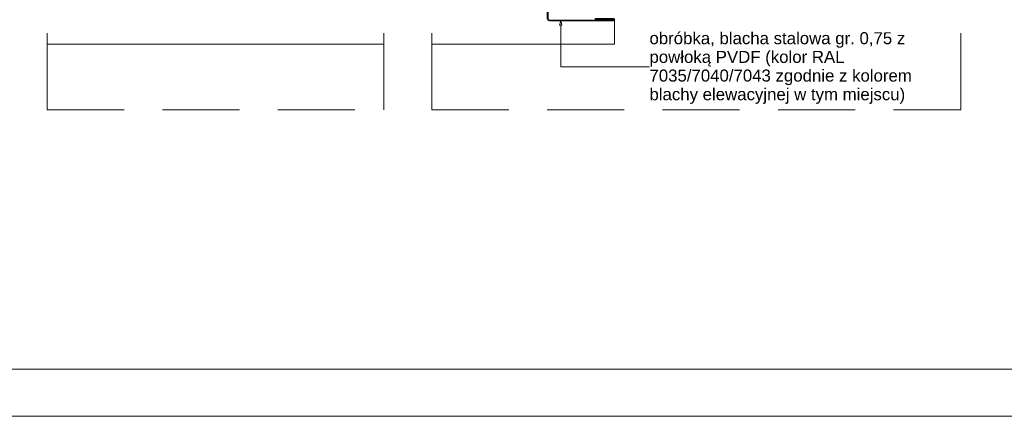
# Paper-space layout 'AD-03 DETAL MONTAŻU OKNA' of a CAD drawing. Header units: millimetres. Extents: x 0 to 420, y 0 to 297.
# Tile 11 of 40: x 112 to 215, y 0 to 41. Entities that reach past the tile are written whole.
import ezdxf
from ezdxf.xclip import XClip

# ---------------------------------------------------------------- set-up
doc = ezdxf.new("R2010")
doc.units = ezdxf.units.MM
doc.header["$MEASUREMENT"] = 0
doc.header["$XCLIPFRAME"] = 0
doc.linetypes.add('przerywama detal', pattern=[120, 80, -40])
for name, color, linetype, lineweight, true_color in [('0_Nr_pióra__10', 7, 'Continuous', 13, 0x4b4b4b), ('A_linie_Nr_pióra__10', 7, 'Continuous', 13, 0x4b4b4b), ('A_opisy_Nr_pióra__170', 7, 'Continuous', 5, 0x1c1c1c), ('A_opisy_Nr_pióra__7', 7, 'Continuous', 18, 0x171717), ('A_stolarka_Nr_pióra__9', 7, 'Continuous', 13, 0xadadad)]:
    doc.layers.add(name, color=color, linetype=linetype, lineweight=lineweight, true_color=true_color)
doc.layers.add('A_Arkusz_Nr_pióra__1', color=7, linetype='Continuous', lineweight=20)
doc.layers.add('A_opisy_Nr_pióra__1', color=7, linetype='Continuous', lineweight=20)
doc.layers.add('A_podrys', color=7, linetype='Continuous')
doc.styles.add('STYL_AUTOMATYCZNY_1', font='arial.ttf')

# ---------------------------------------------------------------- blocks, each defined once
blk = doc.blocks.new('Rysunek_1_1', base_point=(-23204.64, -13199.28))
at = {"layer": '0_Nr_pióra__10', "color": 251, "linetype": 'Continuous', "lineweight": 13, "ltscale": 0.1, "true_color": 0x4b4b4b, "flags": 128}
blk.add_lwpolyline([(164.7, 47.4), (166.97, 47.4, -0.414214), (167.2, 47.18), (167.2, 41.34, 0.414214), (167.35, 41.19), (174, 41.19, 1), (174, 41.29), (172.1, 41.29), (172.1, 41.37), (174, 41.37, -1), (174, 41.12), (167.35, 41.12, -0.414214), (167.12, 41.34), (167.12, 47.18, 0.414214), (166.97, 47.33), (164.7, 47.33, -1), (164.7, 47.58), (166.6, 47.58), (166.6, 47.5), (164.7, 47.5, 1)], format="xyb", close=True, dxfattribs=at)
at = {"layer": 'A_linie_Nr_pióra__10', "color": 251, "linetype": 'przerywama detal', "lineweight": 13, "ltscale": 0.1, "true_color": 0x4b4b4b}
for p, q in [((115.12, 31.85), (115.12, 91.85)), ((150.12, 31.85), (150.12, 91.85)), ((155.12, 31.85), (155.12, 91.85)), ((210.12, 31.85), (210.12, 91.85)), ((115.12, 31.85), (150.12, 31.85)), ((155.12, 31.85), (210.12, 31.85))]:
    blk.add_line(p, q, dxfattribs=at)
at = {"layer": 'A_opisy_Nr_pióra__170', "color": 250, "linetype": 'Continuous', "lineweight": 5, "ltscale": 0.1, "true_color": 0x1c1c1c}
for p, q in [((168.53, 40.65), (168.53, 36.32)), ((168.53, 36.32), (177.75, 36.32))]:
    blk.add_line(p, q, dxfattribs=at)
at = {"layer": 'A_opisy_Nr_pióra__7', "color": 250, "linetype": 'Continuous', "lineweight": 18, "ltscale": 0.1, "true_color": 0x171717}
for p, q in [((168.53, 41.12), (168.4, 40.65)), ((168.53, 41.12), (168.65, 40.65)), ((168.65, 40.65), (168.4, 40.65))]:
    blk.add_line(p, q, dxfattribs=at)
at = {"layer": 'A_stolarka_Nr_pióra__9', "color": 253, "linetype": 'Continuous', "lineweight": 13, "ltscale": 0.1, "true_color": 0xadadad}
for p, q in [((174.12, 41.37), (174.12, 38.7)), ((150.12, 38.7), (115.12, 38.7)), ((174.12, 38.7), (155.12, 38.7))]:
    blk.add_line(p, q, dxfattribs=at)
at = {"layer": 'A_opisy_Nr_pióra__1', "color": 7, "linetype": 'Continuous', "lineweight": 20, "insert": (177.75, 36.21), "char_height": 1.25, "width": 31.3722, "attachment_point": 4, "line_spacing_factor": 0.931975, "style": 'STYL_AUTOMATYCZNY_1'}
blk.add_mtext('\\A1;{\\pql;\\fArial|b0|i0|c238|p0;\\W1.000000;obróbka, blacha stalowa gr. 0,75 z powłoką PVDF (kolor RAL 7035/7040/7043 zgodnie z kolorem blachy elewacyjnej w tym miejscu)}', dxfattribs=at)

psp = doc.layouts.new('AD-03 DETAL MONTAŻU OKNA')

# ---------------------------------------------------------------- linework, layer by layer
at = {"layer": 'A_Arkusz_Nr_pióra__1', "color": 7, "linetype": 'Continuous', "lineweight": 20}
psp.add_line((415.1, 4.9), (29.9, 4.9), dxfattribs=at)
at = {"layer": 'A_Arkusz_Nr_pióra__1', "color": 7, "linetype": 'Continuous', "lineweight": 20, "flags": 128}
psp.add_lwpolyline([(0, 297), (420, 297), (420, 0), (0, 0)], close=True, dxfattribs=at)

# ---------------------------------------------------------------- block references
at = {"layer": 'A_podrys', "color": 37, "linetype": 'Continuous', "lineweight": 5, "true_color": 0x656532}
ref = psp.add_blockref('Rysunek_1_1', (-23204.64, -13199.28), dxfattribs=at)
XClip(ref).set_block_clipping_path([(34.9289216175, 13.2127592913), (219.0040190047, 283.3682711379)])

doc.saveas('drawing.dxf')
